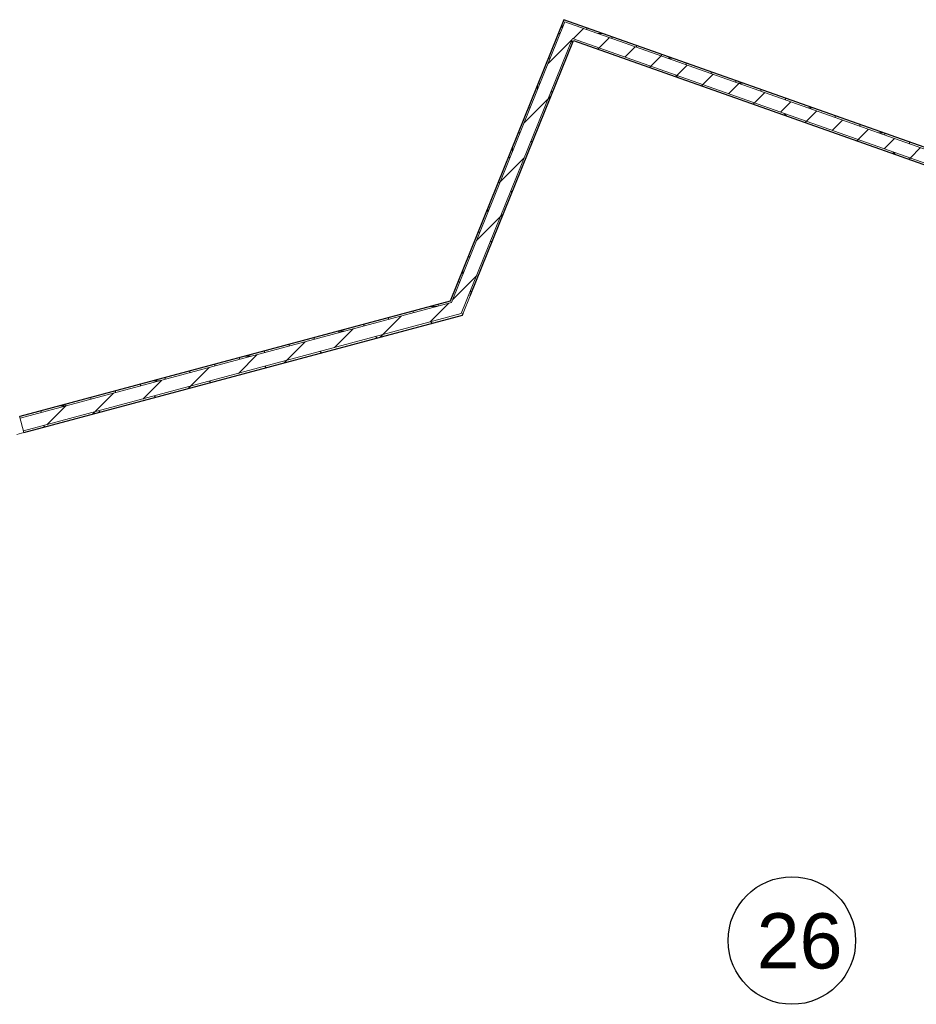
# Model space of a CAD drawing. Header units: millimetres. Extents: x 1512 to 2105, y 794 to 1149.
# Tile 192 of 256: x 1786 to 1791.42, y 1075.18 to 1081.13. Entities that reach past the tile are written whole.
import ezdxf

# ---------------------------------------------------------------- set-up
doc = ezdxf.new("R2010")
doc.units = ezdxf.units.MM
for name, color, linetype, lineweight in [('A-DOOR', 31, 'Continuous', 9), ('A-WALL', 113, 'Continuous', 9), ('A-WALL-PATT', 111, 'Continuous', 25)]:
    doc.layers.add(name, color=color, linetype=linetype, lineweight=lineweight)
doc.styles.get("Standard").update_dxf_attribs({"font": 'arial.ttf'})
pattern_1 = [(45, (1895.92745, 1080.89862), (-0.212132, 0.212132), []), (135, (1895.92745, 1080.89862), (-0.212132, -0.212132), [])]
pattern_2 = [(0, (1895.92745, 1080.89862), (0, 0.15), []), (90, (1895.92745, 1080.89862), (-0.15, 9e-18), [])]
pattern_3 = [(45, (1895.92745, 1080.89862), (-0.10606602, 0.10606602), [])]

# ---------------------------------------------------------------- blocks, each defined once
blk = doc.blocks.new('5-panel_Bi-fold_external_door_10806 - Type 1-V6-اول')
at = {"layer": 'A-DOOR'}
for p, q in [((2.625, -0.05), (2.625, 0.0516)), ((2.581, -0.05), (2.625, -0.05))]:
    blk.add_line(p, q, dxfattribs=at)

msp = doc.modelspace()

# ---------------------------------------------------------------- hatches: boundary and pattern name
at = {"layer": 'A-WALL-PATT', "lineweight": 9}
h = msp.add_hatch(dxfattribs=at)
h.set_pattern_fill('FP_3', color=256, style=0, pattern_type=2)
h.set_pattern_definition(pattern_2)
h.paths.add_polyline_path([(1788.601, 1079.4308), (1788.6131, 1079.434), (1789.2978, 1081.1288), (1789.2884, 1081.1322)], flags=0)
h = msp.add_hatch(dxfattribs=at)
h.set_pattern_fill('FP_4', color=256, style=0, pattern_type=2)
h.set_pattern_definition(pattern_3)
h.paths.add_polyline_path([(1788.6084, 1079.4224), (1788.7052, 1079.4483), (1789.3696, 1081.0928), (1789.2941, 1081.1196), (1788.6131, 1079.434)], flags=0)
h = msp.add_hatch(dxfattribs=at)
h.set_pattern_fill('FP_3', color=256, style=0, pattern_type=2)
h.set_pattern_definition(pattern_2)
h.paths.add_polyline_path([(1799.2801, 1077.5843), (1799.2834, 1077.5938), (1789.2978, 1081.1288), (1789.2941, 1081.1196), (1798.7844, 1077.7598)], flags=0)
h = msp.add_hatch(dxfattribs=at)
h.set_pattern_fill('FP_4', color=256, style=0, pattern_type=2)
h.set_pattern_definition(pattern_3)
h.paths.add_polyline_path([(1799.2534, 1077.5089), (1799.2801, 1077.5843), (1789.3696, 1081.0928), (1789.3396, 1081.0186), (1798.7844, 1077.6749)], flags=0)
h = msp.add_hatch(dxfattribs=at)
h.set_pattern_fill('FP_2', color=256, style=0, pattern_type=2)
h.set_pattern_definition(pattern_1)
h.paths.add_polyline_path([(1788.6676, 1079.3555), (1788.6797, 1079.3587), (1789.349, 1081.0152), (1789.3396, 1081.0186), (1788.7052, 1079.4483)], flags=0)
h = msp.add_hatch(dxfattribs=at)
h.set_pattern_fill('FP_2', color=256, style=0, pattern_type=2)
h.set_pattern_definition(pattern_1)
h.paths.add_polyline_path([(1799.25, 1077.4995), (1799.2534, 1077.5089), (1789.349, 1081.0152), (1789.3453, 1081.006), (1798.7844, 1077.6643)], flags=0)
h = msp.add_hatch(dxfattribs=at)
h.set_pattern_fill('FP_4', color=256, style=0, pattern_type=2)
h.set_pattern_definition(pattern_3)
h.paths.add_polyline_path([(1778.7962, 1076.7104), (1781.1919, 1077.3523), (1781.1712, 1077.4296), (1778.6651, 1076.7581)], flags=0)
h.paths.add_polyline_path([(1786.0215, 1078.6464), (1788.6676, 1079.3555), (1788.7052, 1079.4483), (1786.0008, 1078.7237), (1786.0169, 1078.6638)], flags=0)
h = msp.add_hatch(dxfattribs=at)
h.set_pattern_fill('FP_3', color=256, style=0, pattern_type=2)
h.set_pattern_definition(pattern_2)
h.paths.add_polyline_path([(1778.682, 1076.7626), (1781.1712, 1077.4296), (1781.1682, 1077.4392), (1778.6656, 1076.7686)], flags=0)
h.paths.add_polyline_path([(1786.0008, 1078.7237), (1788.6084, 1079.4224), (1788.6131, 1079.434), (1785.9982, 1078.7334)], flags=0)
h = msp.add_hatch(dxfattribs=at)
h.set_pattern_fill('FP_2', color=256, style=0, pattern_type=2)
h.set_pattern_definition(pattern_1)
h.paths.add_polyline_path([(1778.6779, 1076.6684), (1781.1945, 1077.3427), (1781.1919, 1077.3523), (1778.6615, 1076.6743)], flags=0)
h.paths.add_polyline_path([(1786.0241, 1078.6368), (1788.675, 1079.3471), (1788.6797, 1079.3587), (1786.0215, 1078.6464)], flags=0)

# ---------------------------------------------------------------- linework, layer by layer
msp.add_circle((1790.6661, 1075.5666), 0.3854)
at = {"layer": 'A-WALL', "lineweight": 25}
for p, q in [((1789.2884, 1081.1322), (1788.601, 1079.4308)), ((1791.5347, 1080.337), (1789.2884, 1081.1322)), ((1788.7219, 1079.4632), (1789.3453, 1081.006)), ((1789.3453, 1081.006), (1799.25, 1077.4995)), ((1788.601, 1079.4308), (1785.9982, 1078.7334)), ((1786.0241, 1078.6368), (1788.675, 1079.3471)), ((1788.675, 1079.3471), (1788.6797, 1079.3587))]:
    msp.add_line(p, q, dxfattribs=at)
at = {"layer": 'A-WALL'}
for p, q in [((1789.2941, 1081.1196), (1788.6084, 1079.4224)), ((1799.2801, 1077.5843), (1789.2941, 1081.1196)), ((1789.3396, 1081.0186), (1788.6676, 1079.3555)), ((1799.2534, 1077.5089), (1789.3396, 1081.0186)), ((1788.6797, 1079.3587), (1788.7219, 1079.4632)), ((1788.6084, 1079.4224), (1786.0008, 1078.7237)), ((1788.6676, 1079.3555), (1786.0215, 1078.6464))]:
    msp.add_line(p, q, dxfattribs=at)

# ---------------------------------------------------------------- block references
at = {"layer": 'A-DOOR', "rotation": 15}
msp.add_blockref('5-panel_Bi-fold_external_door_10806 - Type 1-V6-اول', (1783.4756, 1078.0057), dxfattribs=at)

# ---------------------------------------------------------------- texts
at = {"insert": (1790.4532, 1075.7315), "char_height": 0.33379, "attachment_point": 1}
msp.add_mtext_dynamic_manual_height_columns('26', width=12.832731, gutter_width=1.669, heights=[0], dxfattribs=at)

doc.saveas('drawing.dxf')
